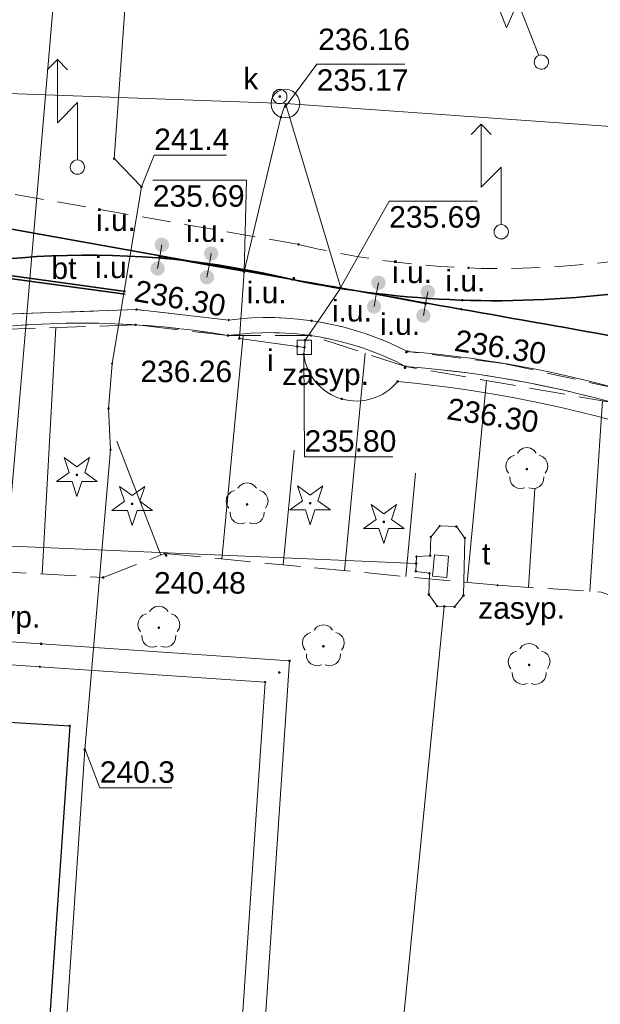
# Model space of a CAD drawing. Header units: metres. Extents: x 6603648 to 6604252, y 5739748 to 5740166.
# Tile 102 of 114: x 6604149 to 6604169, y 5740006 to 5740040. Entities that reach past the tile are written whole.
import ezdxf
from ezdxf.enums import TextEntityAlignment as Align

# ---------------------------------------------------------------- set-up
doc = ezdxf.new("R2010")
doc.units = ezdxf.units.M
doc.linetypes.add('PRZER2-1', pattern=[1.5, 1, -0.5])
doc.linetypes.add('PRZER2_5-1', pattern=[1.75, 1.25, -0.5])
doc.layers.get('0').update_dxf_attribs({"linetype": 'CONTINUOUS'})
for name, color, linetype, lineweight, true_color in [('GSLKRW', 7, 'CONTINUOUS', 25, 0x0a0909), ('GSLTTR', 7, 'CONTINUOUS', 35, 0x0a0909), ('GSPPRB', 7, 'CONTINUOUS', 18, 0x0a0909), ('GSPRDI', 7, 'CONTINUOUS', 18, 0x008000), ('GSPRDL', 7, 'CONTINUOUS', 18, 0x008000), ('GSPWPS', 7, 'CONTINUOUS', 13, 0x0a0909), ('GSPWPS_O', 7, 'CONTINUOUS', 13, 0x0a0909), ('GSSINN', 7, 'CONTINUOUS', 18, 0x0a0909), ('GSSINN_O', 7, 'CONTINUOUS', 18, 0x0a0909), ('GSSPDR', 7, 'CONTINUOUS', 18, 0x0a0909), ('GSSZSN', 7, 'CONTINUOUS', 18, 0x0a0909), ('GULCNP', 7, 'CONTINUOUS', 18, 0xd200d2), ('GULEOR', 1, 'CONTINUOUS', 35, 0xff0000), ('GULEWN', 1, 'CONTINUOUS', 18, 0xff0000), ('GULIPR', 7, 'CONTINUOUS', 18, 0x0a0909), ('GULKDP', 7, 'CONTINUOUS', 18, 0x803300), ('GULTPR', 7, 'CONTINUOUS', 18, 0xff9100), ('GUPCWZ_O', 7, 'CONTINUOUS', 18, 0x0a0909), ('GUPISL', 7, 'CONTINUOUS', 18, 0x0a0909), ('GUPIWZ', 7, 'CONTINUOUS', 18, 0x0a0909), ('GUPIWZ_O', 7, 'CONTINUOUS', 18, 0x0a0909), ('GUPKSD', 7, 'CONTINUOUS', 18, 0x803300), ('GUPKWZ', 7, 'CONTINUOUS', 18, 0x0a0909), ('GUPKWZ_O', 7, 'CONTINUOUS', 18, 0x0a0909), ('GUPTWZ', 7, 'CONTINUOUS', 18, 0x0a0909), ('GUPTWZ_O', 7, 'CONTINUOUS', 18, 0x0a0909), ('GUSIKP', 7, 'CONTINUOUS', 18, 0x0a0909)]:
    doc.layers.add(name, color=color, linetype=linetype, lineweight=lineweight, true_color=true_color)
for name, color, linetype, true_color in [('GUPCSH', 7, 'CONTINUOUS', 0xd200d2), ('GUPESH', 1, 'CONTINUOUS', 0xff0000), ('GUPESH_O', 1, 'CONTINUOUS', 0xff0000), ('GUPISH', 7, 'CONTINUOUS', 0x0a0909), ('GUPISH_O', 7, 'CONTINUOUS', 0x0a0909), ('GUPKSH', 7, 'CONTINUOUS', 0x803300), ('GUPKSH_O', 7, 'CONTINUOUS', 0x803300), ('GUPKUI', 7, 'CONTINUOUS', 0x0a0909), ('GUPKUI_O', 7, 'CONTINUOUS', 0x0a0909), ('GUPTSH', 7, 'CONTINUOUS', 0xff9100)]:
    doc.layers.add(name, color=color, linetype=linetype, true_color=true_color)
doc.styles.add('Arial', font='arial.ttf')

# ---------------------------------------------------------------- blocks, each defined once
blk = doc.blocks.new('GSPPRB0')
at = {"color": 0, "lineweight": 18}
blk.add_lwpolyline([(-0.007955, 0.0225), (0.007955, 0.0225), (0.0225, 0.007955), (0.0225, -0.007955), (0.007955, -0.0225), (-0.007955, -0.0225), (-0.0225, -0.007955), (-0.0225, 0.007955)], close=True, dxfattribs=at)
blk = doc.blocks.new('GUPISL1_5')
at = {"color": 0}
for points in [[(3.396745, 1.05234), (3.75, 0.7), (3.396745, 0.34766)], [(0.25, 0), (2.25, 0), (1.55, 0.7), (3.75, 0.7)]]:
    blk.add_lwpolyline(points, dxfattribs=at)
blk.add_lwpolyline([(0.25, 0), (0.241481, -0.064705), (0.216506, -0.125), (0.176777, -0.176777), (0.125, -0.216506), (0.064705, -0.241481), (0, -0.25), (-0.064705, -0.241481), (-0.125, -0.216506), (-0.176777, -0.176777), (-0.216506, -0.125), (-0.241481, -0.064705), (-0.25, 0), (-0.241481, 0.064705), (-0.216506, 0.125), (-0.176777, 0.176777), (-0.125, 0.216506), (-0.064705, 0.241481), (0, 0.25), (0.064705, 0.241481), (0.125, 0.216506), (0.176777, 0.176777), (0.216506, 0.125), (0.241481, 0.064705)], close=True, dxfattribs=at)
blk = doc.blocks.new('GUPTSH1')
blk.add_hatch(color=0).paths.add_polyline_path([(0, 0.045), (-0.011647, 0.043467), (-0.0225, 0.038971), (-0.03182, 0.03182), (-0.038971, 0.0225), (-0.043467, 0.011647), (-0.045, 0), (-0.043467, -0.011647), (-0.038971, -0.0225), (-0.03182, -0.03182), (-0.0225, -0.038971), (-0.011647, -0.043467), (0, -0.045), (0.011647, -0.043467), (0.0225, -0.038971), (0.03182, -0.03182), (0.038971, -0.0225), (0.043467, -0.011647), (0.045, 0), (0.043467, 0.011647), (0.038971, 0.0225), (0.03182, 0.03182), (0.0225, 0.038971), (0.011647, 0.043467)])
blk = doc.blocks.new('GUPESH1')
blk.add_hatch(color=0).paths.add_polyline_path([(0, 0.045), (-0.011647, 0.043467), (-0.0225, 0.038971), (-0.03182, 0.03182), (-0.038971, 0.0225), (-0.043467, 0.011647), (-0.045, 0), (-0.043467, -0.011647), (-0.038971, -0.0225), (-0.03182, -0.03182), (-0.0225, -0.038971), (-0.011647, -0.043467), (0, -0.045), (0.011647, -0.043467), (0.0225, -0.038971), (0.03182, -0.03182), (0.038971, -0.0225), (0.043467, -0.011647), (0.045, 0), (0.043467, 0.011647), (0.038971, 0.0225), (0.03182, 0.03182), (0.0225, 0.038971), (0.011647, 0.043467)])
blk = doc.blocks.new('GUPCSH1')
blk.add_hatch(color=0).paths.add_polyline_path([(0, 0.045), (-0.011647, 0.043467), (-0.0225, 0.038971), (-0.03182, 0.03182), (-0.038971, 0.0225), (-0.043467, 0.011647), (-0.045, 0), (-0.043467, -0.011647), (-0.038971, -0.0225), (-0.03182, -0.03182), (-0.0225, -0.038971), (-0.011647, -0.043467), (0, -0.045), (0.011647, -0.043467), (0.0225, -0.038971), (0.03182, -0.03182), (0.038971, -0.0225), (0.043467, -0.011647), (0.045, 0), (0.043467, 0.011647), (0.038971, 0.0225), (0.03182, 0.03182), (0.0225, 0.038971), (0.011647, 0.043467)])
blk = doc.blocks.new('GUPTWZ1_3')
at = {"color": 0}
blk.add_lwpolyline([(0.375, -0.25), (-0.375, -0.25), (-0.375, 0.25), (0.375, 0.25)], close=True, dxfattribs=at)
blk = doc.blocks.new('GUPISH1')
blk.add_hatch(color=0).paths.add_polyline_path([(0, 0.045), (-0.011647, 0.043467), (-0.0225, 0.038971), (-0.03182, 0.03182), (-0.038971, 0.0225), (-0.043467, 0.011647), (-0.045, 0), (-0.043467, -0.011647), (-0.038971, -0.0225), (-0.03182, -0.03182), (-0.0225, -0.038971), (-0.011647, -0.043467), (0, -0.045), (0.011647, -0.043467), (0.0225, -0.038971), (0.03182, -0.03182), (0.038971, -0.0225), (0.043467, -0.011647), (0.045, 0), (0.043467, 0.011647), (0.038971, 0.0225), (0.03182, 0.03182), (0.0225, 0.038971), (0.011647, 0.043467)])
blk = doc.blocks.new('GUPIWZ1_2')
at = {"color": 0}
blk.add_lwpolyline([(-0.25, 0.25), (-0.25, -0.25), (0.25, -0.25), (0.25, 0.25)], close=True, dxfattribs=at)
blk = doc.blocks.new('GUPKUI1')
blk.add_hatch(color=0).paths.add_polyline_path([(0, 0.25), (-0.064705, 0.241481), (-0.125, 0.216506), (-0.176777, 0.176777), (-0.216506, 0.125), (-0.241481, 0.064705), (-0.25, 0), (-0.241481, -0.064705), (-0.216506, -0.125), (-0.176777, -0.176777), (-0.125, -0.216506), (-0.064705, -0.241481), (0, -0.25), (0.064705, -0.241481), (0.125, -0.216506), (0.176777, -0.176777), (0.216506, -0.125), (0.241481, -0.064705), (0.25, 0), (0.241481, 0.064705), (0.216506, 0.125), (0.176777, 0.176777), (0.125, 0.216506), (0.064705, 0.241481)])
blk = doc.blocks.new('GUPKSH1')
blk.add_hatch(color=0).paths.add_polyline_path([(0, 0.045), (-0.011647, 0.043467), (-0.0225, 0.038971), (-0.03182, 0.03182), (-0.038971, 0.0225), (-0.043467, 0.011647), (-0.045, 0), (-0.043467, -0.011647), (-0.038971, -0.0225), (-0.03182, -0.03182), (-0.0225, -0.038971), (-0.011647, -0.043467), (0, -0.045), (0.011647, -0.043467), (0.0225, -0.038971), (0.03182, -0.03182), (0.038971, -0.0225), (0.043467, -0.011647), (0.045, 0), (0.043467, 0.011647), (0.038971, 0.0225), (0.03182, 0.03182), (0.0225, 0.038971), (0.011647, 0.043467)])
blk = doc.blocks.new('GSPWPS1')
blk.add_hatch(color=0).paths.add_polyline_path([(0, 0.045), (-0.011647, 0.043467), (-0.0225, 0.038971), (-0.03182, 0.03182), (-0.038971, 0.0225), (-0.043467, 0.011647), (-0.045, 0), (-0.043467, -0.011647), (-0.038971, -0.0225), (-0.03182, -0.03182), (-0.0225, -0.038971), (-0.011647, -0.043467), (0, -0.045), (0.011647, -0.043467), (0.0225, -0.038971), (0.03182, -0.03182), (0.038971, -0.0225), (0.043467, -0.011647), (0.045, 0), (0.043467, 0.011647), (0.038971, 0.0225), (0.03182, 0.03182), (0.0225, 0.038971), (0.011647, 0.043467)])
blk = doc.blocks.new('GUPKSD1_1')
at = {"color": 0}
blk.add_lwpolyline([(0.5, 0), (0.482963, -0.12941), (0.433013, -0.25), (0.353553, -0.353553), (0.25, -0.433013), (0.12941, -0.482963), (0, -0.5), (-0.12941, -0.482963), (-0.25, -0.433013), (-0.353553, -0.353553), (-0.433013, -0.25), (-0.482963, -0.12941), (-0.5, 0), (-0.482963, 0.12941), (-0.433013, 0.25), (-0.353553, 0.353553), (-0.25, 0.433013), (-0.12941, 0.482963), (0, 0.5), (0.12941, 0.482963), (0.25, 0.433013), (0.353553, 0.353553), (0.433013, 0.25), (0.482963, 0.12941)], close=True, dxfattribs=at)
blk = doc.blocks.new('GUPKWZ1_1')
at = {"color": 0}
blk.add_lwpolyline([(0.25, 0), (0.241481, -0.064705), (0.216506, -0.125), (0.176777, -0.176777), (0.125, -0.216506), (0.064705, -0.241481), (0, -0.25), (-0.064705, -0.241481), (-0.125, -0.216506), (-0.176777, -0.176777), (-0.216506, -0.125), (-0.241481, -0.064705), (-0.25, 0), (-0.241481, 0.064705), (-0.216506, 0.125), (-0.176777, 0.176777), (-0.125, 0.216506), (-0.064705, 0.241481), (0, 0.25), (0.064705, 0.241481), (0.125, 0.216506), (0.176777, 0.176777), (0.216506, 0.125), (0.241481, 0.064705)], close=True, dxfattribs=at)
blk = doc.blocks.new('GSPRDI1')
blk.add_hatch(color=0).paths.add_polyline_path([(-0.045, 0), (-0.042798, -0.013906), (-0.036406, -0.02645), (-0.02645, -0.036406), (-0.013906, -0.042798), (0, -0.045), (0.013906, -0.042798), (0.02645, -0.036406), (0.036406, -0.02645), (0.042798, -0.013906), (0.045, 0), (0.042798, 0.013906), (0.036406, 0.02645), (0.02645, 0.036406), (0.013906, 0.042798), (0, 0.045), (-0.013906, 0.042798), (-0.02645, 0.036406), (-0.036406, 0.02645), (-0.042798, 0.013906)])
at = {"color": 0}
blk.add_lwpolyline([(0.088531, -0.272471), (-0.231778, -0.713338), (-0.231778, -0.168396), (-0.750048, 0), (-0.231778, 0.168396), (-0.231778, 0.713338), (0.088531, 0.272471), (0.606801, 0.440867), (0.286493, 0), (0.606801, -0.440867)], close=True, dxfattribs=at)
blk = doc.blocks.new('GSPRDL1')
blk.add_hatch(color=0).paths.add_polyline_path([(-0.045, 0), (-0.042798, -0.013906), (-0.036406, -0.02645), (-0.02645, -0.036406), (-0.013906, -0.042798), (0, -0.045), (0.013906, -0.042798), (0.02645, -0.036406), (0.036406, -0.02645), (0.042798, -0.013906), (0.045, 0), (0.042798, 0.013906), (0.036406, 0.02645), (0.02645, 0.036406), (0.013906, 0.042798), (0, 0.045), (-0.013906, 0.042798), (-0.02645, 0.036406), (-0.036406, 0.02645), (-0.042798, 0.013906)])
at = {"color": 0}
for points in [[(-0.134326, 0.635969), (-0.024001, 0.70458), (0.103115, 0.731429), (0.231763, 0.713292), (0.346501, 0.652348), (0.433559, 0.55591), (0.482485, 0.435555)], [(-0.646351, 0.068773), (-0.677512, 0.194901), (-0.663766, 0.324092), (-0.606763, 0.440839), (-0.513345, 0.531129), (-0.394725, 0.584125), (-0.265141, 0.593465)], [(0.563333, 0.324277), (0.662679, 0.240553), (0.727494, 0.127956), (0.75, 0), (0.727494, -0.127956), (0.662679, -0.240553), (0.563333, -0.324277)], [(-0.265141, -0.593465), (-0.394725, -0.584125), (-0.513345, -0.531129), (-0.606763, -0.440839), (-0.663766, -0.324092), (-0.677512, -0.194901), (-0.646351, -0.068773)], [(0.482485, -0.435555), (0.433559, -0.55591), (0.346501, -0.652348), (0.231763, -0.713292), (0.103115, -0.731429), (-0.024001, -0.70458), (-0.134326, -0.635969)]]:
    blk.add_lwpolyline(points, dxfattribs=at)

msp = doc.modelspace()

# ---------------------------------------------------------------- linework, layer by layer
at = {"layer": 'GSLKRW', "color": 18, "linetype": 'Continuous', "lineweight": 25, "true_color": 0x0a0909}
msp.add_lwpolyline([(6604147.305, 5740015.735), (6604150.379, 5740015.547), (6604149.017, 5739995.686), (6604148.399, 5739986.581)], dxfattribs=at)
at = {"layer": 'GSLTTR', "color": 18, "linetype": 'Continuous', "lineweight": 35, "true_color": 0x0a0909}
for points in [[(6604158.149, 5740031.111, 0.085268), (6604169.879, 5740030.688, 0.141933), (6604182.077, 5740036.251, 0.166317), (6604190.264, 5740050.443), (6604190.669, 5740056.182), (6604190.072, 5740062.242)], [(6604017.25, 5739884.72), (6604019.542, 5739888.479), (6604041.946, 5739922.022), (6604058.56, 5739946.898), (6604075.369, 5739972.065), (6604086.721, 5739989.026), (6604097.922, 5740005.804, -0.096804), (6604115.527, 5740026.956, -0.168892), (6604141.008, 5740033.938), (6604146.464, 5740033.212), (6604158.149, 5740031.111)], [(6604032.41, 5739880.25), (6604054.781, 5739913.861), (6604072.452, 5739940.45), (6604087.852, 5739963.584), (6604101.681, 5739984.273), (6604113.86, 5740002.603), (6604120.541, 5740012.609, -0.107183), (6604132.569, 5740026.072, -0.072174), (6604141.469, 5740030.422, -0.140687), (6604158.149, 5740031.111)], [(6604158.149, 5740031.111, -0.001138), (6604169.863, 5740029.045, -0.289518), (6604189.444, 5740011.264, -0.020067), (6604191.07, 5740005.67, -0.089469), (6604191.95, 5739995.25)]]:
    msp.add_lwpolyline(points, format="xyb", dxfattribs=at)
at = {"layer": 'GSSINN', "color": 18, "linetype": 'PRZER2-1', "lineweight": 18, "true_color": 0x0a0909}
for points in [[(6604114.752, 5740027.946, -0.168163), (6604140.824, 5740035.17), (6604147.002, 5740034.343), (6604158.364, 5740032.34, 0.095691), (6604169.728, 5740031.808, 0.11826)], [(6604169.478, 5740027.312), (6604165.511, 5740028.191), (6604162.17, 5740028.606, 0.152236), (6604155.927, 5740029.701), (6604152.709, 5740030.067), (6604146.781, 5740029.858, 0.11727), (6604133.06, 5740024.272, 0.264356), (6604129.703, 5740021.584, 0.058893), (6604117.446, 5740004.855, 0.100209)]]:
    msp.add_lwpolyline(points, format="xyb", dxfattribs=at)
at = {"layer": 'GSSPDR', "color": 18, "linetype": 'Continuous', "lineweight": 18, "true_color": 0x0a0909}
msp.add_lwpolyline([(6604146.852, 5740029.339, -0.0749), (6604155.908, 5740029.161, -0.158165), (6604162.101, 5740028.084, -0.119465), (6604179.115, 5740022.564, -0.227871), (6604183.339, 5740018.428, -0.002754), (6604188.715, 5740007.223), (6604190.043, 5739996.868), (6604188.367, 5739989.153), (6604188.85, 5739989.002), (6604190.582, 5739996.929), (6604189.222, 5740007.384, 0.014354), (6604183.752, 5740018.776, 0.254349), (6604179.396, 5740023.03, 0.116692), (6604162.17, 5740028.606, 0.152236), (6604155.927, 5740029.701), (6604152.709, 5740030.067), (6604146.781, 5740029.858)], format="xyb", dxfattribs=at)
at = {"layer": 'GSSZSN', "color": 18, "linetype": 'PRZER2_5-1', "lineweight": 18, "true_color": 0x0a0909}
msp.add_lwpolyline([(6604182.964, 5739963.309), (6604188.85, 5739989.002), (6604188.367, 5739989.153), (6604190.043, 5739996.868), (6604188.715, 5740007.223), (6604183.339, 5740018.428, 0.227871), (6604179.115, 5740022.564, 0.119465), (6604162.101, 5740028.084, 0.158165), (6604155.908, 5740029.161, 0.0749), (6604146.852, 5740029.339, 0.115754), (6604133.339, 5740023.827, 0.277899), (6604130.11, 5740021.242, 0.060732), (6604117.902, 5740004.564), (6604115.759, 5740002.191), (6604115, 5740000.115), (6604103.385, 5739982.779), (6604074.421, 5739939.299), (6604056.603, 5739912.547), (6604042.071, 5739888.561)], format="xyb", dxfattribs=at)
for points in [[(6604182.964, 5739963.309), (6604188.85, 5739989.002), (6604188.367, 5739989.153), (6604190.043, 5739996.868), (6604188.715, 5740007.223), (6604183.339, 5740018.428), (6604181.229, 5740021.396), (6604169.378, 5740026.81), (6604162.101, 5740028.084), (6604158.798, 5740029.158), (6604155.908, 5740029.161), (6604152.679, 5740029.536), (6604146.852, 5740029.339), (6604142.113, 5740028.214), (6604133.339, 5740023.827), (6604131.592, 5740023.152), (6604130.11, 5740021.242), (6604125.116, 5740015.411), (6604117.902, 5740004.564), (6604115.759, 5740002.191), (6604115, 5740000.115), (6604107.549, 5739989.133), (6604103.385, 5739982.779)], [(6604087.762, 5739953.85), (6604111.219, 5739986.176), (6604127.186, 5740009.441), (6604135.47, 5740017.309), (6604143.577, 5740020.052), (6604147.61, 5740020.943), (6604151.546, 5740020.721), (6604153.7, 5740021.555), (6604165.314, 5740020.447), (6604168.92, 5740020.209), (6604174.067, 5740018.432), (6604178.825, 5740014.567), (6604181.418, 5740009.988), (6604182.809, 5740006.935), (6604183.193, 5740004.752), (6604183.062, 5739980.375)]]:
    msp.add_lwpolyline(points, dxfattribs=at)
at = {"layer": 'GSSZSN', "color": 18, "linetype": 'Continuous', "lineweight": 18, "true_color": 0x0a0909}
for points in [[(6604149.415, 5740020.841), (6604149.899, 5740029.442)], [(6604155.692, 5740021.365), (6604156.435, 5740029.16)], [(6604159.969, 5740020.957), (6604160.692, 5740028.543)], [(6604164.245, 5740020.549), (6604164.917, 5740027.591)], [(6604168.53, 5740020.235), (6604168.968, 5740026.882)], [(6604153.562, 5740021.502), (6604152.023, 5740025.482)], [(6604157.83, 5740021.161), (6604158.211, 5740025.16)], [(6604162.107, 5740020.753), (6604162.451, 5740024.358)], [(6604166.386, 5740020.377), (6604166.613, 5740023.815)]]:
    msp.add_lwpolyline(points, dxfattribs=at)
at = {"layer": 'GULCNP', "color": 212, "linetype": 'Continuous', "lineweight": 18, "true_color": 0xd200d2}
for points in [[(6604155.105, 5739975.17), (6604156.596, 5739996.262), (6604158.049, 5740017.814), (6604149.384, 5740018.406), (6604146.081, 5740018.63), (6604129.513, 5740019.734), (6604128.662, 5740018.989)], [(6604128.662, 5740018.989), (6604146.028, 5740017.832), (6604149.335, 5740017.608), (6604157.197, 5740017.071), (6604155.798, 5739996.317), (6604154.25, 5739974.42)]]:
    msp.add_lwpolyline(points, dxfattribs=at)
at = {"layer": 'GULEOR', "color": 1, "linetype": 'Continuous', "lineweight": 35, "true_color": 0xff0000}
for points in [[(6604152.324, 5740030.698), (6604147.86, 5740031.309)], [(6604147.847, 5740031.21), (6604152.31, 5740030.599)]]:
    msp.add_lwpolyline(points, dxfattribs=at)
at = {"layer": 'GULEWN', "color": 1, "linetype": 'Continuous', "lineweight": 18, "true_color": 0xff0000}
msp.add_lwpolyline([(6604172.571, 5740057.13, 0.056659), (6604173.12, 5740059.161, 0.139475), (6604172.807, 5740063.326, 0.192612), (6604166.52, 5740069.071), (6604165.315, 5740068.797, 0.099197), (6604161.535, 5740068.761, 0.087399), (6604158.825, 5740067.747, 0.057207), (6604156.671, 5740065.923, 0.201625), (6604153.992, 5740059.838), (6604153.85, 5740055.445), (6604153.408, 5740051.555), (6604153.01, 5740050.457), (6604151.933, 5740035.332), (6604152.883, 5740034.351), (6604151.856, 5740028.179), (6604151.738, 5740026.616), (6604151.806, 5740025.178), (6604150.906, 5740014.717), (6604149.966, 5740000.746), (6604150.015, 5739999.266), (6604149.906, 5739998.224), (6604149.201, 5739989.498), (6604148.755, 5739981.318)], format="xyb", dxfattribs=at)
at = {"layer": 'GULIPR', "color": 18, "linetype": 'Continuous', "lineweight": 18, "true_color": 0x0a0909}
for points in [[(6604156.3, 5740029.058), (6604156.463, 5740031.392)], [(6604158.571, 5740028.749), (6604158.593, 5740028.995), (6604159.835, 5740030.82)]]:
    msp.add_lwpolyline(points, dxfattribs=at)
msp.add_lwpolyline([(6604179.643, 5740021.98, 0.105233), (6604161.821, 5740027.559, -0.661429), (6604158.546, 5740028.508), (6604158.571, 5740028.749), (6604156.3, 5740029.058)], format="xyb", dxfattribs=at)
at = {"layer": 'GULKDP', "color": 36, "linetype": 'Continuous', "lineweight": 18, "true_color": 0x803300}
for points in [[(6604072.17, 5740042.055), (6604097.612, 5740040.755), (6604120.231, 5740039.286), (6604131.243, 5740038.578), (6604143.402, 5740037.782), (6604157.906, 5740037.252), (6604190.309, 5740034.971)], [(6604153.522, 5740031.913), (6604155.243, 5740031.608), (6604156.463, 5740031.392), (6604157.748, 5740036.778), (6604157.906, 5740037.252)], [(6604162.797, 5740030.269), (6604161.075, 5740030.589), (6604162.797, 5740030.269), (6604159.835, 5740030.82), (6604157.906, 5740037.252)], [(6604153.449, 5740031.5), (6604153.522, 5740031.913), (6604153.595, 5740032.327)], [(6604155.17, 5740031.195), (6604155.243, 5740031.608), (6604155.316, 5740032.022)], [(6604160.998, 5740030.176), (6604161.075, 5740030.589), (6604161.152, 5740031.002)], [(6604162.72, 5740029.856), (6604162.797, 5740030.269), (6604162.874, 5740030.682)]]:
    msp.add_lwpolyline(points, dxfattribs=at)
at = {"layer": 'GULTPR', "color": 30, "linetype": 'Continuous', "lineweight": 18, "true_color": 0xff9100}
for points in [[(6604141.932, 5739948.482), (6604155.423, 5740106.548), (6604158.075, 5740132.167)], [(6604162.468, 5740021.208), (6604133.434, 5740022.454)], [(6604158.294, 5739967.476), (6604163.449, 5740019.71)]]:
    msp.add_lwpolyline(points, dxfattribs=at)
at = {"layer": 'GUPESH_O', "color": 1, "linetype": 'Continuous', "lineweight": 13, "true_color": 0xff0000, "flags": 128}
for points in [[(6604152.883, 5740034.351), (6604153.328, 5740035.458), (6604155.848, 5740035.458)], [(6604150.917, 5740014.723), (6604151.429, 5740013.384), (6604153.949, 5740013.384)]]:
    msp.add_lwpolyline(points, dxfattribs=at)
at = {"layer": 'GUPISH_O', "color": 18, "linetype": 'Continuous', "lineweight": 13, "true_color": 0x0a0909, "flags": 128}
msp.add_lwpolyline([(6604158.546, 5740028.54), (6604158.574, 5740024.935), (6604161.654, 5740024.935)], dxfattribs=at)
at = {"layer": 'GUPKSH_O', "color": 36, "linetype": 'Continuous', "lineweight": 13, "true_color": 0x803300, "flags": 128}
for points in [[(6604157.881, 5740037.12), (6604158.997, 5740038.623), (6604162.077, 5740038.623)], [(6604156.463, 5740031.392), (6604156.547, 5740034.578), (6604153.279, 5740034.578)], [(6604159.835, 5740030.851), (6604161.527, 5740033.849), (6604164.607, 5740033.849)]]:
    msp.add_lwpolyline(points, dxfattribs=at)
at = {"layer": 'GUSIKP', "color": 30, "linetype": 'Continuous', "lineweight": 18, "true_color": 0xff9100}
msp.add_lwpolyline([(6604162.98, 5740022.131), (6604163.292, 5740022.517), (6604163.873, 5740022.499), (6604164.171, 5740022.095), (6604164.121, 5740020.093), (6604163.809, 5740019.697), (6604163.199, 5740019.715), (6604162.91, 5740020.129), (6604162.936, 5740020.869), (6604162.458, 5740020.935), (6604162.476, 5740021.448), (6604162.957, 5740021.481)], close=True, dxfattribs=at)

# ---------------------------------------------------------------- block references
at = {"layer": 'GSPPRB', "color": 18, "linetype": 'Continuous', "lineweight": 18, "true_color": 0x0a0909, "rotation": 90}
for p in [(6604151.933, 5740035.332), (6604158.364, 5740032.34), (6604164.292, 5740031.519), (6604158.149, 5740031.111), (6604164.08, 5740030.397), (6604152.709, 5740030.067), (6604164.041, 5740030.079), (6604152.679, 5740029.536), (6604155.927, 5740029.701), (6604158.818, 5740029.679), (6604155.908, 5740029.161), (6604158.798, 5740029.158), (6604162.17, 5740028.606), (6604151.856, 5740028.179), (6604162.101, 5740028.084), (6604159.873, 5740026.95), (6604151.738, 5740026.616), (6604151.806, 5740025.178), (6604163.292, 5740022.517), (6604163.873, 5740022.499), (6604162.98, 5740022.131), (6604164.171, 5740022.095), (6604153.7, 5740021.555), (6604162.476, 5740021.448), (6604162.957, 5740021.481), (6604162.458, 5740020.935), (6604151.546, 5740020.721), (6604162.936, 5740020.869), (6604165.314, 5740020.447), (6604162.91, 5740020.129), (6604164.121, 5740020.093), (6604163.199, 5740019.715), (6604163.809, 5740019.697), (6604149.384, 5740018.406), (6604149.335, 5740017.608), (6604158.049, 5740017.814), (6604157.197, 5740017.071), (6604150.379, 5740015.547)]:
    msp.add_blockref('GSPPRB0', p, dxfattribs=at)
at = {"layer": 'GSPRDI', "color": 96, "linetype": 'Continuous', "lineweight": 18, "true_color": 0x008000, "rotation": 90}
for p in [(6604150.63, 5740024.3), (6604152.56, 5740023.29), (6604158.77, 5740023.31), (6604161.34, 5740022.66)]:
    msp.add_blockref('GSPRDI1', p, dxfattribs=at)
at = {"layer": 'GSPRDL', "color": 96, "linetype": 'Continuous', "lineweight": 18, "true_color": 0x008000, "rotation": 90}
for p in [(6604166.33, 5740024.5), (6604156.57, 5740023.27), (6604153.49, 5740018.97), (6604159.23, 5740018.32), (6604166.41, 5740017.67)]:
    msp.add_blockref('GSPRDL1', p, dxfattribs=at)
at = {"layer": 'GSPWPS', "color": 18, "linetype": 'Continuous', "lineweight": 13, "true_color": 0x0a0909, "rotation": 90}
for p in [(6604158.202, 5740031.163), (6604162.127, 5740028.582), (6604162.077, 5740028.039), (6604153.746, 5740021.491)]:
    msp.add_blockref('GSPWPS1', p, dxfattribs=at)
at = {"layer": 'GUPCSH', "color": 212, "linetype": 'Continuous', "lineweight": 5, "true_color": 0xd200d2, "rotation": 90}
msp.add_blockref('GUPCSH1', (6604157.693, 5740017.406), dxfattribs=at)
at = {"layer": 'GUPESH', "color": 1, "linetype": 'Continuous', "lineweight": 5, "true_color": 0xff0000, "rotation": 90}
for p in [(6604152.883, 5740034.351), (6604150.906, 5740014.717)]:
    msp.add_blockref('GUPESH1', p, dxfattribs=at)
at = {"layer": 'GUPISH', "color": 18, "linetype": 'Continuous', "lineweight": 5, "true_color": 0x0a0909, "rotation": 90}
for p in [(6604156.463, 5740031.392), (6604159.835, 5740030.82), (6604156.3, 5740029.058), (6604158.593, 5740028.995), (6604158.321, 5740028.778), (6604158.546, 5740028.508), (6604158.571, 5740028.749), (6604161.821, 5740027.559)]:
    msp.add_blockref('GUPISH1', p, dxfattribs=at)
at = {"layer": 'GUPISL', "color": 18, "linetype": 'Continuous', "lineweight": 18, "true_color": 0x0a0909}
for p, rotation in [((6604166.839, 5740038.701), 111.3094971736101), ((6604150.649, 5740035.036), 90), ((6604165.437, 5740032.782), 90)]:
    msp.add_blockref('GUPISL1_5', p, dxfattribs=dict(at, rotation=rotation))
at = {"layer": 'GUPIWZ', "color": 18, "linetype": 'Continuous', "lineweight": 18, "true_color": 0x0a0909, "rotation": 90}
msp.add_blockref('GUPIWZ1_2', (6604158.571, 5740028.749), dxfattribs=at)
at = {"layer": 'GUPKSD', "color": 36, "linetype": 'Continuous', "lineweight": 18, "true_color": 0x803300, "rotation": 90}
msp.add_blockref('GUPKSD1_1', (6604157.906, 5740037.252), dxfattribs=at)
at = {"layer": 'GUPKSH', "color": 36, "linetype": 'Continuous', "lineweight": 5, "true_color": 0x803300, "rotation": 90}
for p in [(6604157.711, 5740037.498), (6604157.748, 5740036.778), (6604153.522, 5740031.913), (6604156.463, 5740031.392), (6604159.835, 5740030.82), (6604162.797, 5740030.269)]:
    msp.add_blockref('GUPKSH1', p, dxfattribs=at)
at = {"layer": 'GUPKUI', "color": 18, "linetype": 'Continuous', "lineweight": 5, "true_color": 0x0a0909, "rotation": 90}
for p in [(6604153.595, 5740032.327), (6604155.316, 5740032.022), (6604153.449, 5740031.5), (6604155.17, 5740031.195), (6604161.152, 5740031.002), (6604162.874, 5740030.682), (6604160.998, 5740030.176), (6604162.72, 5740029.856)]:
    msp.add_blockref('GUPKUI1', p, dxfattribs=at)
at = {"layer": 'GUPKWZ', "color": 18, "linetype": 'Continuous', "lineweight": 18, "true_color": 0x0a0909, "rotation": 90}
msp.add_blockref('GUPKWZ1_1', (6604157.711, 5740037.498), dxfattribs=at)
at = {"layer": 'GUPTSH', "color": 30, "linetype": 'Continuous', "lineweight": 5, "true_color": 0xff9100, "rotation": 90}
for p in [(6604162.468, 5740021.208), (6604163.449, 5740019.71)]:
    msp.add_blockref('GUPTSH1', p, dxfattribs=at)
at = {"layer": 'GUPTWZ', "color": 18, "linetype": 'Continuous', "lineweight": 18, "true_color": 0x0a0909, "rotation": 85.41734860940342}
msp.add_blockref('GUPTWZ1_3', (6604163.322, 5740021.115), dxfattribs=at)

# ---------------------------------------------------------------- texts
at = {"layer": 'GSPWPS_O', "color": 18, "linetype": 'Continuous', "lineweight": 0, "true_color": 0x0a0909, "style": 'Arial'}
for s, rotation, p in [('236.30', 350.074, (6604152.589, 5740030.368)), ('236.30', 351.2001, (6604163.768, 5740028.634)), ('236.30', 351.2001, (6604163.504, 5740026.252)), ('240.48', 360, (6604153.321, 5740020.158))]:
    msp.add_text(s, height=0.75, rotation=rotation, dxfattribs=at).set_placement(p)
at = {"layer": 'GSSINN_O', "color": 18, "linetype": 'Continuous', "lineweight": 0, "true_color": 0x0a0909, "style": 'Arial'}
msp.add_text('bt', height=0.75, rotation=360, dxfattribs=at).set_placement((6604150.179, 5740031.135), align=Align.CENTER)
at = {"layer": 'GUPCWZ_O', "color": 18, "linetype": 'Continuous', "lineweight": 0, "true_color": 0x0a0909, "style": 'Arial'}
msp.add_text('zasyp.', height=0.75, rotation=360, dxfattribs=at).set_placement((6604149.353, 5740018.974), align=Align.RIGHT)
at = {"layer": 'GUPESH_O', "color": 1, "linetype": 'Continuous', "lineweight": 0, "true_color": 0xff0000, "style": 'Arial'}
for s, p in [('241.4', (6604153.328, 5740035.63)), ('240.3', (6604151.429, 5740013.557))]:
    msp.add_text(s, height=0.75, rotation=360, dxfattribs=at).set_placement(p)
at = {"layer": 'GUPISH_O', "color": 18, "linetype": 'Continuous', "lineweight": 0, "true_color": 0x0a0909, "style": 'Arial'}
for s, p in [('236.26', (6604152.845, 5740027.535)), ('235.80', (6604158.574, 5740025.107))]:
    msp.add_text(s, height=0.75, rotation=360, dxfattribs=at).set_placement(p)
at = {"layer": 'GUPIWZ_O', "color": 18, "linetype": 'Continuous', "lineweight": 0, "true_color": 0x0a0909, "style": 'Arial'}
for s, p in [('i', (6604157.501, 5740027.927)), ('zasyp.', (6604160.821, 5740027.435))]:
    msp.add_text(s, height=0.75, rotation=360, dxfattribs=at).set_placement(p, align=Align.RIGHT)
at = {"layer": 'GUPKSH_O', "color": 36, "linetype": 'Continuous', "lineweight": 0, "true_color": 0x803300, "style": 'Arial'}
for s, p in [('236.16', (6604159.05, 5740039.12)), ('235.17', (6604158.997, 5740037.7)), ('235.69', (6604153.279, 5740033.655)), ('235.69', (6604161.527, 5740032.926))]:
    msp.add_text(s, height=0.75, rotation=360, dxfattribs=at).set_placement(p)
at = {"layer": 'GUPKUI_O', "color": 18, "linetype": 'Continuous', "lineweight": 0, "true_color": 0x0a0909, "style": 'Arial'}
for p in [(6604152.694, 5740032.81), (6604155.837, 5740032.429), (6604152.656, 5740031.164), (6604163.019, 5740030.994), (6604164.881, 5740030.698), (6604157.95, 5740030.29), (6604160.925, 5740029.651), (6604162.609, 5740029.185)]:
    msp.add_text('i.u.', height=0.75, rotation=360, dxfattribs=at).set_placement(p, align=Align.RIGHT)
at = {"layer": 'GUPKWZ_O', "color": 18, "linetype": 'Continuous', "lineweight": 0, "true_color": 0x0a0909, "style": 'Arial'}
msp.add_text('k', height=0.75, rotation=360, dxfattribs=at).set_placement((6604156.961, 5740037.748), align=Align.RIGHT)
at = {"layer": 'GUPTWZ_O', "color": 18, "linetype": 'Continuous', "lineweight": 0, "true_color": 0x0a0909, "style": 'Arial'}
for s, p in [('t', (6604165.057, 5740021.175)), ('zasyp.', (6604167.66, 5740019.282))]:
    msp.add_text(s, height=0.75, rotation=360, dxfattribs=at).set_placement(p, align=Align.RIGHT)

doc.saveas('drawing.dxf')
